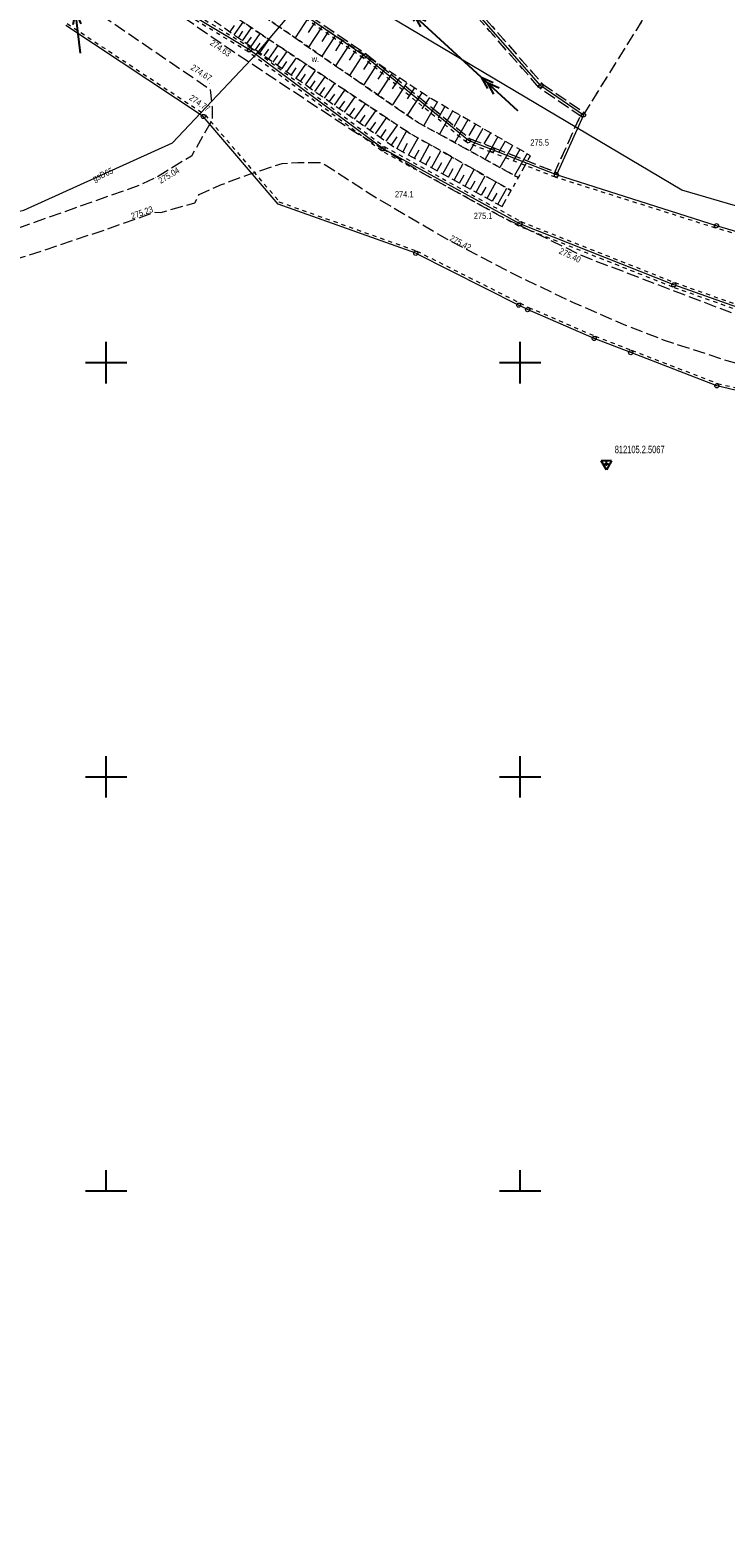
# Model space of a CAD drawing. Header units: metres. Extents: x 8374691 to 8380066, y 5527632 to 5531540.
# Tile 169 of 171: x 8377341 to 8377425, y 5529210 to 5529390. Entities that reach past the tile are written whole.
import ezdxf
from ezdxf.enums import TextEntityAlignment as Align

# ---------------------------------------------------------------- set-up
doc = ezdxf.new("R2010")
doc.units = ezdxf.units.M
doc.header["$MEASUREMENT"] = 0
for name, pattern in [('0.5_0.5', [1, 0.5, -0.5]), ('1.0_0.5', [1.5, 1, -0.5]), ('1.5_0.5', [2, 1.5, -0.5]), ('219-500', [0]), ('egkk-500', [2, 1.5, -0.5]), ('egug-500', [1, 0.5, -0.5]), ('suep_nn_500', [0]), ('suep_sn_500', [0])]:
    doc.linetypes.add(name, pattern=pattern)
doc.layers.get('0').update_dxf_attribs({"color": 2, "linetype": 'CONTINUOUS', "lineweight": 5})
for name, color, linetype in [('000 Inne (niezydentyfikowane)', 7, 'CONTINUOUS'), ('202-punkt graniczny', 7, 'CONTINUOUS'), ('203-punkt graniczny', 7, 'CONTINUOUS'), ('217-Granica konturu po granicy działki', 7, 'CONTINUOUS'), ('217-kontur klasyfikacyjny', 7, 'CONTINUOUS'), ('218-Granica użytku po granicy działki', 7, 'CONTINUOUS'), ('218-kontur użytku gruntowego', 7, 'CONTINUOUS'), ('219-działka ewidencyjna', 7, 'CONTINUOUS'), ('jezdnia', 7, 'CONTINUOUS'), ('pikieta naturalna', 7, 'CONTINUOUS'), ('pikieta sztuczna', 7, 'CONTINUOUS'), ('przewód elektroenergetyczny niskiego napięcia', 7, 'CONTINUOUS'), ('przewód elektroenergetyczny średniego napięcia', 7, 'CONTINUOUS'), ('przewód gazowy', 7, 'CONTINUOUS'), ('przewód gazowy-Atr1', 7, 'CONTINUOUS'), ('przewód kanalizacyjny', 7, 'CONTINUOUS'), ('rów melioracyjny (poligon)', 7, 'CONTINUOUS'), ('skarpa nieumocniona', 7, 'CONTINUOUS'), ('Szczegółowa osnowa geodezyjna wysokościowa', 7, 'CONTINUOUS'), ('Wstawianie ramki sekcyjnej z opisem', 7, 'CONTINUOUS')]:
    doc.layers.add(name, color=color, linetype=linetype)
for name, color, linetype, lineweight in [('pikieta naturalna-Atr2', 7, 'CONTINUOUS', 18), ('pikieta sztuczna-Atr2', 7, 'CONTINUOUS', 18), ('rów melioracyjny (poligon)-Atr17', 7, 'CONTINUOUS', 18), ('Szczegółowa osnowa geodezyjna wysokościowa-Atr103', 7, 'CONTINUOUS', 18)]:
    doc.layers.add(name, color=color, linetype=linetype, lineweight=lineweight)
doc.styles.get("Standard").update_dxf_attribs({"font": 'Working1250', "width": 0.75})

# ---------------------------------------------------------------- blocks, each defined once
blk = doc.blocks.new('202')
at = {"color": 0, "linetype": 'Continuous', "lineweight": 0}
blk.add_circle((0, 0), 0.25, dxfattribs=at)
blk = doc.blocks.new('203')
at = {"linetype": 'Continuous', "lineweight": 0}
h = blk.add_hatch(color=0, dxfattribs=at)
edge = h.paths.add_edge_path()
edge.add_arc((0, 0), 0.045, 0, 360)
blk = doc.blocks.new('SUEP2')
at = {"color": 0, "linetype": 'Continuous'}
for p, q in [((0, 0), (6.027, 0)), ((5.027, 0), (3.527, 0.5)), ((5.027, 0), (3.527, -0.5)), ((6.027, 0), (4.527, 0.5)), ((6.027, 0), (4.527, -0.5)), ((6.027, 0), (18.027, 0)), ((17.027, 0), (15.527, 0.5)), ((17.027, 0), (15.527, -0.5)), ((18.027, 0), (16.527, 0.5)), ((18.027, 0), (16.527, -0.5))]:
    blk.add_line(p, q, dxfattribs=at)
blk = doc.blocks.new('SUEP1')
at = {"color": 0, "linetype": 'Continuous'}
for p, q in [((0, 0), (5, 0)), ((5, 0), (3.5, 0.5)), ((5, 0), (3.5, -0.5)), ((5, 0), (15, 0)), ((15, 0), (13.5, 0.5)), ((15, 0), (13.5, -0.5))]:
    blk.add_line(p, q, dxfattribs=at)
blk = doc.blocks.new('PW01')
at = {"linetype": 'Continuous', "lineweight": 13}
h = blk.add_hatch(color=0, dxfattribs=at)
edge = h.paths.add_edge_path()
edge.add_arc((0, 0), 0.045, 0, 360)
blk = doc.blocks.new('OSSH')
at = {"color": 0}
for p, q in [((0, -0.721), (-0.624, 0.362)), ((0.626, 0.362), (-0.624, 0.362)), ((-0.25, 0), (0.25, 0)), ((0.626, 0.362), (0, -0.721)), ((0, -0.25), (0, 0.25))]:
    blk.add_line(p, q, dxfattribs=at)
blk = doc.blocks.new('RAMKA500K')
at = {"color": 0}
for p, q in [((150, 97.5), (150, 102.5)), ((200, 97.5), (200, 102.5)), ((147.5, 100), (152.5, 100)), ((197.5, 100), (202.5, 100)), ((150, 47.5), (150, 52.5)), ((200, 47.5), (200, 52.5)), ((147.5, 50), (152.5, 50)), ((197.5, 50), (202.5, 50)), ((150, 0), (150, 2.5)), ((200, 0), (200, 2.5)), ((147.5, 0), (152.5, 0)), ((197.5, 0), (202.5, 0))]:
    blk.add_line(p, q, dxfattribs=at)

msp = doc.modelspace()

# ---------------------------------------------------------------- linework, layer by layer
at = {"layer": '000 Inne (niezydentyfikowane)', "color": 7, "linetype": 'Continuous', "lineweight": 18, "flags": 128}
for points in [[(8377364.95, 5529389.94), (8377365.48, 5529390.69)], [(8377365.45, 5529389.59), (8377366.52, 5529391.11)], [(8377374.39, 5529391.62), (8377372.8, 5529389.21)], [(8377375.2, 5529391.09), (8377374.4, 5529389.87)], [(8377365.96, 5529389.23), (8377366.49, 5529390)], [(8377366.47, 5529388.87), (8377367.55, 5529390.42)], [(8377366.98, 5529388.51), (8377367.53, 5529389.29)], [(8377367.5, 5529388.15), (8377368.6, 5529389.72)], [(8377368.55, 5529387.41), (8377369.67, 5529389.01)], [(8377376.02, 5529390.55), (8377374.41, 5529388.1)], [(8377376.84, 5529390.01), (8377376.03, 5529388.78)], [(8377377.67, 5529389.46), (8377376.04, 5529386.98)], [(8377378.51, 5529388.92), (8377377.69, 5529387.66)], [(8377368.02, 5529387.78), (8377368.58, 5529388.57)], [(8377369.08, 5529387.04), (8377369.65, 5529387.84)], [(8377369.62, 5529386.66), (8377370.75, 5529388.29)], [(8377370.16, 5529386.28), (8377370.73, 5529387.1)], [(8377370.7, 5529385.9), (8377371.85, 5529387.55)], [(8377379.35, 5529388.36), (8377377.69, 5529385.84)], [(8377380.2, 5529387.8), (8377379.36, 5529386.53)], [(8377381.05, 5529387.24), (8377379.37, 5529384.68)], [(8377371.25, 5529385.52), (8377371.83, 5529386.35)], [(8377371.8, 5529385.13), (8377372.97, 5529386.81)], [(8377372.36, 5529384.74), (8377372.95, 5529385.58)], [(8377372.92, 5529384.35), (8377374.11, 5529386.05)], [(8377374.05, 5529383.55), (8377375.26, 5529385.28)], [(8377381.91, 5529386.68), (8377381.07, 5529385.39)], [(8377382.78, 5529386.11), (8377381.08, 5529383.51)], [(8377383.66, 5529385.53), (8377382.8, 5529384.22)], [(8377373.48, 5529383.95), (8377374.08, 5529384.81)], [(8377374.63, 5529383.15), (8377375.24, 5529384.02)], [(8377375.2, 5529382.74), (8377376.43, 5529384.5)], [(8377376.38, 5529381.92), (8377377.63, 5529383.7)], [(8377384.54, 5529384.95), (8377382.81, 5529382.32)], [(8377385.43, 5529384.37), (8377384.55, 5529383.04)], [(8377386.32, 5529383.78), (8377384.56, 5529381.11)], [(8377375.79, 5529382.33), (8377376.41, 5529383.22)], [(8377376.97, 5529381.51), (8377377.6, 5529382.4)], [(8377377.57, 5529381.09), (8377378.83, 5529382.9)], [(8377378.77, 5529380.24), (8377380.06, 5529382.08)], [(8377387.22, 5529383.19), (8377386.33, 5529381.84)], [(8377388.13, 5529382.59), (8377386.34, 5529379.88)], [(8377389.04, 5529382), (8377388.14, 5529380.63)], [(8377378.17, 5529380.67), (8377378.81, 5529381.58)], [(8377379.38, 5529379.81), (8377380.03, 5529380.74)], [(8377380, 5529379.38), (8377381.31, 5529381.25)], [(8377380.62, 5529378.94), (8377381.28, 5529379.89)], [(8377381.25, 5529378.51), (8377382.58, 5529380.4)], [(8377389.97, 5529381.44), (8377388.35, 5529378.61)], [(8377390.9, 5529380.91), (8377390.1, 5529379.5)], [(8377391.84, 5529380.37), (8377390.24, 5529377.58)], [(8377381.88, 5529378.06), (8377382.55, 5529379.02)], [(8377382.51, 5529377.62), (8377383.86, 5529379.54)], [(8377383.15, 5529377.17), (8377383.83, 5529378.14)], [(8377383.8, 5529376.72), (8377385.17, 5529378.67)], [(8377392.76, 5529379.85), (8377391.97, 5529378.46)], [(8377393.68, 5529379.32), (8377392.1, 5529376.56)], [(8377394.59, 5529378.8), (8377393.81, 5529377.42)], [(8377395.5, 5529378.28), (8377393.94, 5529375.55)], [(8377384.45, 5529376.26), (8377385.14, 5529377.25)], [(8377385.12, 5529375.82), (8377386.28, 5529377.93)], [(8377385.82, 5529375.43), (8377386.4, 5529376.48)], [(8377386.52, 5529375.05), (8377387.66, 5529377.13)], [(8377387.91, 5529374.29), (8377389.04, 5529376.36)], [(8377396.4, 5529377.76), (8377395.63, 5529376.41)], [(8377397.3, 5529377.25), (8377395.76, 5529374.55)], [(8377398.19, 5529376.74), (8377397.43, 5529375.4)], [(8377387.22, 5529374.67), (8377387.79, 5529375.71)], [(8377388.6, 5529373.91), (8377389.16, 5529374.94)], [(8377389.29, 5529373.53), (8377390.41, 5529375.58)], [(8377390.65, 5529372.78), (8377391.77, 5529374.82)], [(8377399.08, 5529376.23), (8377397.56, 5529373.57)], [(8377399.96, 5529375.73), (8377399.2, 5529374.4)], [(8377400.84, 5529375.23), (8377399.33, 5529372.6)], [(8377389.97, 5529373.16), (8377390.53, 5529374.18)], [(8377391.33, 5529372.41), (8377391.89, 5529373.42)], [(8377392.01, 5529372.04), (8377393.12, 5529374.06)], [(8377392.68, 5529371.67), (8377393.23, 5529372.67)], [(8377393.35, 5529371.3), (8377394.45, 5529373.3)], [(8377394.02, 5529370.93), (8377394.57, 5529371.93)], [(8377394.69, 5529370.57), (8377395.78, 5529372.55)], [(8377395.35, 5529370.2), (8377395.89, 5529371.19)], [(8377396.01, 5529369.84), (8377397.09, 5529371.81)], [(8377397.32, 5529369.12), (8377398.4, 5529371.07)], [(8377396.67, 5529369.48), (8377397.21, 5529370.46)]]:
    msp.add_lwpolyline(points, dxfattribs=at)
at = {"layer": '217-Granica konturu po granicy działki', "color": 3, "linetype": '1.5_0.5', "lineweight": 18}
for p, q in [((8377361.3683, 5529400.8384), (8377381.3983, 5529387.2684)), ((8377402.2744, 5529383.2223), (8377390.2244, 5529396.9823)), ((8377390.6756, 5529397.3777), (8377402.7256, 5529383.6177)), ((8377381.3983, 5529387.2684), (8377381.3983, 5529387.2684)), ((8377381.3983, 5529387.2684), (8377381.3983, 5529387.2684)), ((8377381.4196, 5529387.2525), (8377381.4196, 5529387.2525)), ((8377381.4196, 5529387.2525), (8377381.4196, 5529387.2525)), ((8377381.4196, 5529387.2525), (8377393.9396, 5529377.0325)), ((8377402.6695, 5529383.6675), (8377402.6695, 5529383.6675)), ((8377402.6695, 5529383.6675), (8377402.6695, 5529383.6675)), ((8377402.6695, 5529383.6675), (8377407.8195, 5529380.1375)), ((8377402.7256, 5529383.6177), (8377402.7256, 5529383.6177)), ((8377402.7256, 5529383.6177), (8377402.7256, 5529383.6177)), ((8377402.2744, 5529383.2223), (8377402.2744, 5529383.2223)), ((8377402.2744, 5529383.2223), (8377402.2744, 5529383.2223)), ((8377407.4805, 5529379.6425), (8377402.3305, 5529383.1725)), ((8377402.3305, 5529383.1725), (8377402.3305, 5529383.1725)), ((8377402.3305, 5529383.1725), (8377402.3305, 5529383.1725)), ((8377404.1067, 5529372.7836), (8377407.3767, 5529380.0136)), ((8377407.3767, 5529380.0136), (8377407.3767, 5529380.0136)), ((8377407.3767, 5529380.0136), (8377407.3767, 5529380.0136)), ((8377407.8195, 5529380.1375), (8377407.8195, 5529380.1375)), ((8377407.8195, 5529380.1375), (8377407.8195, 5529380.1375)), ((8377407.4805, 5529379.6425), (8377407.4805, 5529379.6425)), ((8377407.4805, 5529379.6425), (8377407.4805, 5529379.6425)), ((8377393.8583, 5529377.0796), (8377393.8583, 5529377.0796)), ((8377393.8583, 5529377.0796), (8377393.8583, 5529377.0796)), ((8377393.8583, 5529377.0796), (8377396.7483, 5529375.9596)), ((8377393.9396, 5529377.0325), (8377393.9396, 5529377.0325)), ((8377393.9396, 5529377.0325), (8377393.9396, 5529377.0325)), ((8377396.7483, 5529375.9596), (8377396.7483, 5529375.9596)), ((8377396.7483, 5529375.9596), (8377396.7483, 5529375.9596)), ((8377396.7489, 5529375.9596), (8377396.7489, 5529375.9596)), ((8377396.7489, 5529375.9596), (8377396.7489, 5529375.9596)), ((8377396.7489, 5529375.9596), (8377404.4889, 5529372.9396)), ((8377404.1067, 5529372.7836), (8377404.1067, 5529372.7836)), ((8377404.1067, 5529372.7836), (8377404.1067, 5529372.7836)), ((8377404.4889, 5529372.9396), (8377404.4889, 5529372.9396)), ((8377404.4889, 5529372.9396), (8377404.4889, 5529372.9396))]:
    msp.add_line(p, q, dxfattribs=at)
at = {"layer": '217-kontur klasyfikacyjny', "color": 92, "linetype": 'egkk-500', "lineweight": 18, "flags": 128}
msp.add_lwpolyline([(8377407.65, 5529379.89), (8377418.22, 5529396.85)], dxfattribs=at)
at = {"layer": '218-Granica użytku po granicy działki', "color": 3, "linetype": '0.5_0.5', "lineweight": 18}
for p, q in [((8377367.1658, 5529387.5126), (8377346.1458, 5529400.1226)), ((8377346.4542, 5529400.6374), (8377367.4742, 5529388.0274)), ((8377381.0617, 5529386.7716), (8377361.0317, 5529400.3416)), ((8377361.3683, 5529400.8384), (8377381.3983, 5529387.2684)), ((8377402.2744, 5529383.2223), (8377390.2244, 5529396.9823)), ((8377390.6756, 5529397.3777), (8377402.7256, 5529383.6177)), ((8377345.2653, 5529390.9405), (8377361.8853, 5529379.9705)), ((8377383.2612, 5529375.5791), (8377367.1412, 5529387.5291)), ((8377367.1412, 5529387.5291), (8377367.1412, 5529387.5291)), ((8377367.1412, 5529387.5291), (8377367.1412, 5529387.5291)), ((8377367.1658, 5529387.5126), (8377367.1658, 5529387.5126)), ((8377367.1658, 5529387.5126), (8377367.1658, 5529387.5126)), ((8377367.4742, 5529388.0274), (8377367.4742, 5529388.0274)), ((8377367.4742, 5529388.0274), (8377367.4742, 5529388.0274)), ((8377367.4988, 5529388.0109), (8377367.4988, 5529388.0109)), ((8377367.4988, 5529388.0109), (8377367.4988, 5529388.0109)), ((8377367.4988, 5529388.0109), (8377383.6188, 5529376.0609)), ((8377381.3983, 5529387.2684), (8377381.3983, 5529387.2684)), ((8377381.3983, 5529387.2684), (8377381.3983, 5529387.2684)), ((8377381.4196, 5529387.2525), (8377381.4196, 5529387.2525)), ((8377381.4196, 5529387.2525), (8377381.4196, 5529387.2525)), ((8377381.4196, 5529387.2525), (8377393.9396, 5529377.0325)), ((8377393.5604, 5529376.5675), (8377381.0404, 5529386.7875)), ((8377381.0404, 5529386.7875), (8377381.0404, 5529386.7875)), ((8377381.0404, 5529386.7875), (8377381.0404, 5529386.7875)), ((8377381.0617, 5529386.7716), (8377381.0617, 5529386.7716)), ((8377381.0617, 5529386.7716), (8377381.0617, 5529386.7716)), ((8377402.6695, 5529383.6675), (8377402.6695, 5529383.6675)), ((8377402.6695, 5529383.6675), (8377402.6695, 5529383.6675)), ((8377402.6695, 5529383.6675), (8377407.8195, 5529380.1375)), ((8377402.7256, 5529383.6177), (8377402.7256, 5529383.6177)), ((8377402.7256, 5529383.6177), (8377402.7256, 5529383.6177)), ((8377402.2744, 5529383.2223), (8377402.2744, 5529383.2223)), ((8377402.2744, 5529383.2223), (8377402.2744, 5529383.2223)), ((8377407.4805, 5529379.6425), (8377402.3305, 5529383.1725)), ((8377402.3305, 5529383.1725), (8377402.3305, 5529383.1725)), ((8377402.3305, 5529383.1725), (8377402.3305, 5529383.1725)), ((8377361.8853, 5529379.9705), (8377361.8853, 5529379.9705)), ((8377361.8853, 5529379.9705), (8377361.8853, 5529379.9705)), ((8377361.9483, 5529379.9147), (8377361.9483, 5529379.9147)), ((8377361.9483, 5529379.9147), (8377361.9483, 5529379.9147)), ((8377361.9483, 5529379.9147), (8377370.9783, 5529369.3347)), ((8377404.1067, 5529372.7836), (8377407.3767, 5529380.0136)), ((8377407.3767, 5529380.0136), (8377407.3767, 5529380.0136)), ((8377407.3767, 5529380.0136), (8377407.3767, 5529380.0136)), ((8377407.8195, 5529380.1375), (8377407.8195, 5529380.1375)), ((8377407.8195, 5529380.1375), (8377407.8195, 5529380.1375)), ((8377407.4805, 5529379.6425), (8377407.4805, 5529379.6425)), ((8377407.4805, 5529379.6425), (8377407.4805, 5529379.6425)), ((8377393.5604, 5529376.5675), (8377393.5604, 5529376.5675)), ((8377393.5604, 5529376.5675), (8377393.5604, 5529376.5675)), ((8377396.5317, 5529375.4004), (8377393.6417, 5529376.5204)), ((8377393.6417, 5529376.5204), (8377393.6417, 5529376.5204)), ((8377393.6417, 5529376.5204), (8377393.6417, 5529376.5204)), ((8377393.8583, 5529377.0796), (8377393.8583, 5529377.0796)), ((8377393.8583, 5529377.0796), (8377393.8583, 5529377.0796)), ((8377393.8583, 5529377.0796), (8377396.7483, 5529375.9596)), ((8377393.9396, 5529377.0325), (8377393.9396, 5529377.0325)), ((8377393.9396, 5529377.0325), (8377393.9396, 5529377.0325)), ((8377383.2612, 5529375.5791), (8377383.2612, 5529375.5791)), ((8377383.2612, 5529375.5791), (8377383.2612, 5529375.5791)), ((8377399.8357, 5529366.4869), (8377383.2957, 5529375.5569)), ((8377383.2957, 5529375.5569), (8377383.2957, 5529375.5569)), ((8377383.2957, 5529375.5569), (8377383.2957, 5529375.5569)), ((8377383.5843, 5529376.0831), (8377383.5843, 5529376.0831)), ((8377383.5843, 5529376.0831), (8377383.5843, 5529376.0831)), ((8377383.5843, 5529376.0831), (8377400.1243, 5529367.0131)), ((8377383.6188, 5529376.0609), (8377383.6188, 5529376.0609)), ((8377383.6188, 5529376.0609), (8377383.6188, 5529376.0609)), ((8377404.2711, 5529372.3804), (8377396.5311, 5529375.4004)), ((8377396.5311, 5529375.4004), (8377396.5311, 5529375.4004)), ((8377396.5311, 5529375.4004), (8377396.5311, 5529375.4004)), ((8377396.5317, 5529375.4004), (8377396.5317, 5529375.4004)), ((8377396.5317, 5529375.4004), (8377396.5317, 5529375.4004)), ((8377396.7483, 5529375.9596), (8377396.7483, 5529375.9596)), ((8377396.7483, 5529375.9596), (8377396.7483, 5529375.9596)), ((8377396.7489, 5529375.9596), (8377396.7489, 5529375.9596)), ((8377396.7489, 5529375.9596), (8377396.7489, 5529375.9596)), ((8377396.7489, 5529375.9596), (8377404.4889, 5529372.9396)), ((8377404.1067, 5529372.7836), (8377404.1067, 5529372.7836)), ((8377404.1067, 5529372.7836), (8377404.1067, 5529372.7836)), ((8377404.4889, 5529372.9396), (8377404.4889, 5529372.9396)), ((8377404.4889, 5529372.9396), (8377404.4889, 5529372.9396)), ((8377404.2711, 5529372.3804), (8377404.2711, 5529372.3804)), ((8377404.2711, 5529372.3804), (8377404.2711, 5529372.3804)), ((8377423.6294, 5529366.2441), (8377404.2894, 5529372.3741)), ((8377404.2894, 5529372.3741), (8377404.2894, 5529372.3741)), ((8377404.2894, 5529372.3741), (8377404.2894, 5529372.3741)), ((8377370.8508, 5529369.4226), (8377370.8508, 5529369.4226)), ((8377370.8508, 5529369.4226), (8377370.8508, 5529369.4226)), ((8377370.8508, 5529369.4226), (8377387.4908, 5529363.4826)), ((8377370.9783, 5529369.3347), (8377370.9783, 5529369.3347)), ((8377370.9783, 5529369.3347), (8377370.9783, 5529369.3347)), ((8377399.8357, 5529366.4869), (8377399.8357, 5529366.4869)), ((8377399.8357, 5529366.4869), (8377399.8357, 5529366.4869)), ((8377418.4596, 5529359.111), (8377399.8696, 5529366.471)), ((8377399.8696, 5529366.471), (8377399.8696, 5529366.471)), ((8377399.8696, 5529366.471), (8377399.8696, 5529366.471)), ((8377400.0904, 5529367.029), (8377400.0904, 5529367.029)), ((8377400.0904, 5529367.029), (8377400.0904, 5529367.029)), ((8377400.0904, 5529367.029), (8377418.6804, 5529359.669)), ((8377400.1243, 5529367.0131), (8377400.1243, 5529367.0131)), ((8377400.1243, 5529367.0131), (8377400.1243, 5529367.0131)), ((8377423.6294, 5529366.2441), (8377423.6294, 5529366.2441)), ((8377423.6294, 5529366.2441), (8377423.6294, 5529366.2441)), ((8377446.6654, 5529359.4623), (8377423.6354, 5529366.2423)), ((8377423.6354, 5529366.2423), (8377423.6354, 5529366.2423)), ((8377423.6354, 5529366.2423), (8377423.6354, 5529366.2423)), ((8377387.4908, 5529363.4826), (8377387.4908, 5529363.4826)), ((8377387.4908, 5529363.4826), (8377387.4908, 5529363.4826)), ((8377387.525, 5529363.4679), (8377387.525, 5529363.4679)), ((8377387.525, 5529363.4679), (8377387.525, 5529363.4679)), ((8377387.525, 5529363.4679), (8377399.965, 5529357.2079)), ((8377418.4596, 5529359.111), (8377418.4596, 5529359.111)), ((8377418.4596, 5529359.111), (8377418.4596, 5529359.111)), ((8377433.2498, 5529353.8671), (8377418.4698, 5529359.1071)), ((8377418.4698, 5529359.1071), (8377418.4698, 5529359.1071)), ((8377418.4698, 5529359.1071), (8377418.4698, 5529359.1071)), ((8377418.6702, 5529359.6729), (8377418.6702, 5529359.6729)), ((8377418.6702, 5529359.6729), (8377418.6702, 5529359.6729)), ((8377418.6702, 5529359.6729), (8377433.4502, 5529354.4329)), ((8377418.6804, 5529359.669), (8377418.6804, 5529359.669)), ((8377418.6804, 5529359.669), (8377418.6804, 5529359.669)), ((8377399.965, 5529357.2079), (8377399.965, 5529357.2079)), ((8377399.965, 5529357.2079), (8377399.965, 5529357.2079)), ((8377399.9653, 5529357.2079), (8377399.9653, 5529357.2079)), ((8377399.9653, 5529357.2079), (8377399.9653, 5529357.2079)), ((8377399.9653, 5529357.2079), (8377401.0353, 5529356.6679)), ((8377401.0191, 5529356.6754), (8377401.0191, 5529356.6754)), ((8377401.0191, 5529356.6754), (8377401.0191, 5529356.6754)), ((8377401.0191, 5529356.6754), (8377409.0591, 5529353.1954)), ((8377401.0353, 5529356.6679), (8377401.0353, 5529356.6679)), ((8377401.0353, 5529356.6679), (8377401.0353, 5529356.6679)), ((8377409.0483, 5529353.1999), (8377409.0483, 5529353.1999)), ((8377409.0483, 5529353.1999), (8377409.0483, 5529353.1999)), ((8377409.0483, 5529353.1999), (8377413.4683, 5529351.4899)), ((8377409.0591, 5529353.1954), (8377409.0591, 5529353.1954)), ((8377409.0591, 5529353.1954), (8377409.0591, 5529353.1954)), ((8377413.468, 5529351.4899), (8377413.468, 5529351.4899)), ((8377413.468, 5529351.4899), (8377413.468, 5529351.4899)), ((8377413.468, 5529351.4899), (8377423.868, 5529347.4799)), ((8377413.4683, 5529351.4899), (8377413.4683, 5529351.4899)), ((8377413.4683, 5529351.4899), (8377413.4683, 5529351.4899)), ((8377423.8293, 5529347.4919), (8377423.8293, 5529347.4919)), ((8377423.8293, 5529347.4919), (8377423.8293, 5529347.4919)), ((8377423.8293, 5529347.4919), (8377440.9893, 5529343.4119)), ((8377423.868, 5529347.4799), (8377423.868, 5529347.4799)), ((8377423.868, 5529347.4799), (8377423.868, 5529347.4799))]:
    msp.add_line(p, q, dxfattribs=at)
at = {"layer": '218-kontur użytku gruntowego', "color": 3, "linetype": 'egug-500', "lineweight": 18, "flags": 128}
msp.add_lwpolyline([(8377407.65, 5529379.89), (8377418.22, 5529396.85)], dxfattribs=at)
at = {"layer": '219-działka ewidencyjna', "color": 7, "linetype": '219-500', "lineweight": 18, "flags": 128}
for points in [[(8377367.32, 5529387.77), (8377346.3, 5529400.38)], [(8377381.23, 5529387.02), (8377361.2, 5529400.59)], [(8377402.5, 5529383.42), (8377390.45, 5529397.18)], [(8377361.72, 5529379.72), (8377345.1, 5529390.69)], [(8377383.44, 5529375.82), (8377367.32, 5529387.77)], [(8377393.75, 5529376.8), (8377381.23, 5529387.02)], [(8377407.65, 5529379.89), (8377402.5, 5529383.42)], [(8377407.65, 5529379.89), (8377404.38, 5529372.66)], [(8377370.75, 5529369.14), (8377361.72, 5529379.72)], [(8377396.64, 5529375.68), (8377393.75, 5529376.8)], [(8377399.98, 5529366.75), (8377383.44, 5529375.82)], [(8377404.38, 5529372.66), (8377396.64, 5529375.68)], [(8377423.72, 5529366.53), (8377404.38, 5529372.66)], [(8377387.39, 5529363.2), (8377370.75, 5529369.14)], [(8377418.57, 5529359.39), (8377399.98, 5529366.75)], [(8377446.75, 5529359.75), (8377423.72, 5529366.53)], [(8377387.39, 5529363.2), (8377399.83, 5529356.94)], [(8377433.35, 5529354.15), (8377418.57, 5529359.39)], [(8377400.9, 5529356.4), (8377399.83, 5529356.94)], [(8377408.94, 5529352.92), (8377400.9, 5529356.4)], [(8377413.36, 5529351.21), (8377408.94, 5529352.92)], [(8377423.76, 5529347.2), (8377413.36, 5529351.21)], [(8377440.92, 5529343.12), (8377423.76, 5529347.2)]]:
    msp.add_lwpolyline(points, dxfattribs=at)
at = {"layer": 'jezdnia', "color": 7, "linetype": '1.5_0.5', "lineweight": 18, "flags": 128}
msp.add_lwpolyline([(8377271.68, 5529494.2), (8377273.09, 5529490.35), (8377277.16, 5529481.46), (8377285.2, 5529468.73), (8377287.39, 5529465.53), (8377290.29, 5529460.98), (8377292.91, 5529457.08), (8377307.38, 5529433.92), (8377310.72, 5529429.36), (8377313.93, 5529425.79), (8377320.6, 5529417.47), (8377325.37, 5529411.15), (8377329.71, 5529406.95), (8377334.24, 5529403.03), (8377340.62, 5529398.14), (8377349.64, 5529391.82), (8377360.4, 5529384.47), (8377362.54, 5529383), (8377362.77, 5529380.92), (8377362.8, 5529379.34), (8377360.29, 5529374.94), (8377355.97, 5529372.32), (8377354.04, 5529371.41), (8377339.71, 5529366.36), (8377328.22, 5529363.13), (8377319.37, 5529361.35), (8377310.5, 5529360.48), (8377293.63, 5529360.9), (8377278.2, 5529361.93), (8377257.62, 5529363.2), (8377257.99, 5529359.59), (8377260.58, 5529359.52), (8377277.38, 5529358.72), (8377288.38, 5529357.61), (8377294.03, 5529357.27), (8377309.78, 5529356.91), (8377312.67, 5529356.92), (8377313.35, 5529356.09), (8377318.78, 5529356.47), (8377319.73, 5529357.63), (8377329.56, 5529359.72), (8377340.52, 5529362.94), (8377349.93, 5529366.07), (8377355.84, 5529368.15), (8377356.58, 5529368.12), (8377360.71, 5529369.31), (8377361.2, 5529370.29), (8377363.92, 5529371.49), (8377367.31, 5529372.76), (8377371.24, 5529374.06), (8377373.14, 5529374.17), (8377376.04, 5529374.16), (8377382.64, 5529369.9), (8377391.2, 5529364.89), (8377399.1, 5529360.76), (8377406.32, 5529357.3), (8377412.73, 5529354.53), (8377417.41, 5529352.72), (8377424.97, 5529350.27), (8377429.84, 5529348.86), (8377433.33, 5529347.99), (8377443.04, 5529345.94), (8377476.29, 5529340.8), (8377486.19, 5529338.9), (8377498.35, 5529336.25), (8377505.49, 5529334.63), (8377519.27, 5529331.1), (8377530.71, 5529327.52), (8377541.92, 5529323.2), (8377548.17, 5529320.09), (8377550.82, 5529318.55), (8377554.02, 5529316.28), (8377560.23, 5529311.22), (8377568.15, 5529303.63), (8377573.63, 5529297.78), (8377582.27, 5529288.11), (8377595.13, 5529273.07), (8377602.39, 5529264.48), (8377612.38, 5529256.62), (8377625.35, 5529249.23), (8377641.31, 5529243.74), (8377662.55, 5529240.24), (8377666.42, 5529239.47), (8377680.68, 5529238.14), (8377707.38, 5529235.07), (8377730.88, 5529231.93), (8377752.71, 5529228.55), (8377759.57, 5529227.45), (8377775.54, 5529225.72), (8377785.04, 5529224.93), (8377808.61, 5529221.11), (8377825.72, 5529216.76), (8377829.33, 5529211.76), (8377829.82, 5529205.9), (8377827.62, 5529179.71), (8377826.35, 5529153.6), (8377826.36, 5529123.31), (8377827.46, 5529096.16), (8377827.61, 5529090.61), (8377830.02, 5529050.44), (8377830.44, 5529043.06), (8377830.85, 5529028.42), (8377831.68, 5529016.05), (8377832.83, 5528994.24), (8377832.7, 5528989.5), (8377832.12, 5528980.65), (8377829.62, 5528973.22), (8377824.42, 5528967.27), (8377816.93, 5528964.78), (8377798.89, 5528965.76), (8377793.83, 5528966.19), (8377784.74, 5528966.69), (8377745.31, 5528967.02), (8377718.06, 5528965.82), (8377699.01, 5528964.05), (8377672.54, 5528959.26), (8377661.93, 5528955.65), (8377653.27, 5528950.85), (8377646.01, 5528944.39), (8377636.61, 5528933.34), (8377633.62, 5528929.96), (8377622.89, 5528916.7), (8377610.49, 5528902.27), (8377598.47, 5528892.15), (8377577.56, 5528879.38), (8377571.77, 5528875.88), (8377552.82, 5528864.22), (8377533.45, 5528852.06), (8377528.65, 5528849.2), (8377515.85, 5528841.62), (8377504.66, 5528835.13), (8377496.19, 5528832.43), (8377485.44, 5528831.28), (8377459.38, 5528832.23), (8377452.64, 5528832.27), (8377443.12, 5528832.07), (8377433.88, 5528830.97), (8377392.8, 5528819.04), (8377393, 5528816.12), (8377433.22, 5528828.16), (8377449.87, 5528829.17), (8377457.25, 5528829.32), (8377468.18, 5528828.82), (8377486.3, 5528828.43), (8377498.63, 5528829.9), (8377508.13, 5528833.33), (8377523.79, 5528842.53), (8377563.07, 5528867.32), (8377583.59, 5528879.71), (8377602.09, 5528890.87), (8377612.41, 5528899.65), (8377625.08, 5528914.44), (8377631.07, 5528921.38), (8377636.09, 5528927.85), (8377645.65, 5528939.96), (8377654.52, 5528948.04), (8377661.78, 5528952.15), (8377673.75, 5528956.5), (8377699.42, 5528961.21), (8377718.02, 5528962.99), (8377739.66, 5528963.7), (8377745.62, 5528963.77), (8377751.38, 5528963.85), (8377761, 5528963.96), (8377779.76, 5528963.51), (8377796.51, 5528962.37), (8377814.88, 5528961), (8377823.2, 5528962.07), (8377828.64, 5528964.63), (8377830.73, 5528964.14), (8377832.4, 5528963.21), (8377833.06, 5528961.59), (8377835.35, 5528962.26), (8377834.36, 5528969.06), (8377834.85, 5528975.19), (8377836.08, 5528985.57), (8377835.94, 5528992.84), (8377835.2, 5529006.33), (8377834.39, 5529022.73), (8377834.21, 5529027.61), (8377832.76, 5529053.23), (8377830.9, 5529089.04), (8377830.5, 5529097.65), (8377830.11, 5529102.98), (8377829.41, 5529119.19), (8377829.45, 5529150.27), (8377830.66, 5529175.7), (8377831, 5529180.08), (8377832.03, 5529194.38), (8377832.68, 5529205.51), (8377833.83, 5529209.79), (8377837.71, 5529213.54), (8377847.17, 5529209.52), (8377850.04, 5529208.2), (8377869.55, 5529196.94), (8377883.81, 5529186.49), (8377905.08, 5529168.61), (8377909.2, 5529165), (8377919.18, 5529155.95), (8377933.23, 5529141.08), (8377936.45, 5529136.47), (8377946.75, 5529124.3), (8377958.87, 5529108.07), (8377961.61, 5529102.96), (8377964.51, 5529089.36), (8377964.43, 5529068.81), (8377962.28, 5529040.63), (8377960.5, 5529019.91), (8377960.29, 5529015.11), (8377961.41, 5529001.82), (8377963.7, 5529005.59), (8377963.42, 5529006.78), (8377963.68, 5529020.89), (8377966.62, 5529051.18), (8377967.62, 5529065.33), (8377968.2, 5529081.18), (8377967.88, 5529091.69), (8377965.01, 5529102.85), (8377960.56, 5529111.71), (8377950.21, 5529125.56), (8377935.8, 5529143.13), (8377928.54, 5529151.77), (8377903.66, 5529175.76), (8377870.81, 5529200.61), (8377848.38, 5529213.61), (8377832.27, 5529220.36), (8377811.06, 5529226.4), (8377780.42, 5529230.83), (8377751.75, 5529234.36), (8377731.48, 5529236.9), (8377708.29, 5529239.83), (8377689.3, 5529242.18), (8377680.34, 5529243.11), (8377667.12, 5529244.54), (8377641.02, 5529248.63), (8377635.36, 5529250.59), (8377627.04, 5529254.12), (8377617.8, 5529259), (8377615.35, 5529260.72), (8377603.96, 5529269.8), (8377592.16, 5529284.87), (8377568.4, 5529311.28), (8377562.76, 5529316.94), (8377551.01, 5529325.25), (8377534.66, 5529332.26), (8377502.34, 5529341.89), (8377486.05, 5529344.84), (8377468.09, 5529347.18), (8377439.38, 5529351.86), (8377428.12, 5529355.03), (8377407.8, 5529362.76), (8377397.57, 5529367.7), (8377387.9, 5529373.05), (8377379.62, 5529378.07), (8377365.4, 5529387.49), (8377357.36, 5529393.01), (8377344.61, 5529401.57), (8377334.2, 5529410.46), (8377324.72, 5529419.77), (8377317.47, 5529428.58), (8377313.76, 5529432.26), (8377302.36, 5529450.7), (8377300.13, 5529453.65), (8377293.17, 5529465.59), (8377287.84, 5529474.21), (8377279.81, 5529487.65), (8377275.35, 5529499.55), (8377269.32, 5529519.92), (8377263.89, 5529530.95), (8377255.61, 5529541.14), (8377243.22, 5529550.24), (8377218.23, 5529559.76), (8377214.59, 5529560.77), (8377187.89, 5529567.83), (8377168.23, 5529576.14), (8377157.98, 5529580.7), (8377152.41, 5529584.87), (8377147.2, 5529591.69), (8377142.59, 5529603.11), (8377139.29, 5529598.16), (8377139.33, 5529595.86), (8377141.95, 5529589.55), (8377144.19, 5529585.54), (8377152.07, 5529577.73), (8377156.83, 5529574.62), (8377161.79, 5529572.41), (8377176.16, 5529566.72), (8377196.25, 5529559.87), (8377225.37, 5529551.08), (8377234.8, 5529547.72), (8377242.89, 5529543.84), (8377248.7, 5529539.8), (8377253.76, 5529534.99), (8377257.53, 5529530.3), (8377261.2, 5529524.35), (8377264.32, 5529517.13), (8377266.94, 5529508.46), (8377269.2, 5529499.45)], close=True, dxfattribs=at)
at = {"layer": 'przewód elektroenergetyczny niskiego napięcia', "color": 1, "linetype": 'suep_nn_500', "lineweight": 18, "flags": 128}
msp.add_lwpolyline([(8377346.87, 5529387.38), (8377341.63, 5529430.35)], dxfattribs=at)
at = {"layer": 'przewód elektroenergetyczny średniego napięcia', "color": 1, "linetype": 'suep_sn_500', "lineweight": 18, "flags": 128}
msp.add_lwpolyline([(8377324.63, 5529449.25), (8377399.73, 5529380.41)], dxfattribs=at)
at = {"layer": 'przewód gazowy', "color": 52, "linetype": 'Continuous', "lineweight": 18, "flags": 128}
msp.add_lwpolyline([(8377168.65, 5529338.37), (8377189.61, 5529346.45), (8377212.15, 5529350.24), (8377238.33, 5529353.26), (8377253.17, 5529354.1), (8377266.47, 5529353.8), (8377284.09, 5529354.43), (8377284.11, 5529366.36), (8377296.54, 5529365.5), (8377309.89, 5529364.81), (8377322.27, 5529364.42), (8377340.05, 5529368.4), (8377358.01, 5529376.53), (8377368.17, 5529387.31), (8377381.93, 5529403.5)], dxfattribs=at)
at = {"layer": 'przewód kanalizacyjny', "color": 34, "linetype": 'Continuous', "lineweight": 18, "flags": 128}
msp.add_lwpolyline([(8377551.89, 5529351.87), (8377515.18, 5529350.92), (8377514.49, 5529351.03), (8377489.8, 5529354.93), (8377476.75, 5529357), (8377449.33, 5529362.14), (8377419.53, 5529370.81), (8377377.81, 5529395.61), (8377374.37, 5529397.66), (8377356.52, 5529408.27), (8377328.08, 5529441.98), (8377308.64, 5529469.19), (8377307.85, 5529471.19), (8377306.2, 5529475.39), (8377297.63, 5529497.2), (8377294.8, 5529503.81), (8377290.74, 5529507.88), (8377279.45, 5529519.21), (8377270.85, 5529527.86)], dxfattribs=at)
at = {"layer": 'rów melioracyjny (poligon)', "color": 7, "linetype": '0.5_0.5', "lineweight": 18, "flags": 128}
msp.add_lwpolyline([(8377300.17, 5529469.6), (8377297.85, 5529468.92), (8377298.98, 5529467.1), (8377300.62, 5529463.65), (8377303.39, 5529458.1), (8377304.94, 5529455.15), (8377313.88, 5529440.34), (8377328.06, 5529420.39), (8377335.46, 5529412.81), (8377347.32, 5529403.91), (8377386.45, 5529377.82), (8377398.9, 5529370.79), (8377399.78, 5529372.34), (8377399.45, 5529372.53), (8377387.53, 5529379.06), (8377347.68, 5529406.53), (8377336.72, 5529414.78), (8377329.48, 5529421.72), (8377315.54, 5529440.63), (8377306.25, 5529456.14), (8377303.51, 5529463.15), (8377300.65, 5529468.71)], close=True, dxfattribs=at)
at = {"layer": 'skarpa nieumocniona', "color": 7, "linetype": '1.0_0.5', "lineweight": 18, "flags": 128}
for points in [[(8377302.15, 5529470.19), (8377300.17, 5529469.6), (8377300.65, 5529468.71), (8377303.51, 5529463.15), (8377306.25, 5529456.14), (8377315.54, 5529440.63), (8377329.48, 5529421.72), (8377336.72, 5529414.78), (8377347.68, 5529406.53), (8377387.53, 5529379.06), (8377399.45, 5529372.53), (8377399.78, 5529372.34), (8377401.27, 5529374.98), (8377389.29, 5529381.83), (8377349.31, 5529408.1), (8377337.9, 5529416.06), (8377330.36, 5529423.18), (8377316.87, 5529441.87), (8377308.38, 5529457.48), (8377307.41, 5529459.78), (8377304.72, 5529465.44)], [(8377302.15, 5529470.19), (8377300.17, 5529469.6), (8377300.65, 5529468.71), (8377303.51, 5529463.15), (8377306.25, 5529456.14), (8377315.54, 5529440.63), (8377329.48, 5529421.72), (8377336.72, 5529414.78), (8377347.68, 5529406.53), (8377387.53, 5529379.06), (8377399.45, 5529372.53), (8377399.78, 5529372.34), (8377401.27, 5529374.98), (8377389.29, 5529381.83), (8377349.31, 5529408.1), (8377337.9, 5529416.06), (8377330.36, 5529423.18), (8377316.87, 5529441.87), (8377308.38, 5529457.48), (8377307.41, 5529459.78), (8377304.72, 5529465.44)], [(8377397.81, 5529368.85), (8377398.9, 5529370.79), (8377386.45, 5529377.82), (8377347.32, 5529403.91), (8377335.46, 5529412.81), (8377328.06, 5529420.39), (8377313.88, 5529440.34), (8377304.94, 5529455.15), (8377303.39, 5529458.1), (8377300.62, 5529463.65), (8377298.98, 5529467.1), (8377297.85, 5529468.92), (8377296.22, 5529468.44), (8377296.57, 5529466.69), (8377300.69, 5529458.61), (8377303.01, 5529454.01), (8377311.96, 5529439.27), (8377326.73, 5529419.36), (8377334.58, 5529411.64), (8377346.62, 5529402.79), (8377384.92, 5529375.93)], [(8377397.81, 5529368.85), (8377398.9, 5529370.79), (8377386.45, 5529377.82), (8377347.32, 5529403.91), (8377335.46, 5529412.81), (8377328.06, 5529420.39), (8377313.88, 5529440.34), (8377304.94, 5529455.15), (8377303.39, 5529458.1), (8377300.62, 5529463.65), (8377298.98, 5529467.1), (8377297.85, 5529468.92), (8377296.22, 5529468.44), (8377296.57, 5529466.69), (8377300.69, 5529458.61), (8377303.01, 5529454.01), (8377311.96, 5529439.27), (8377326.73, 5529419.36), (8377334.58, 5529411.64), (8377346.62, 5529402.79), (8377384.92, 5529375.93)]]:
    msp.add_lwpolyline(points, close=True, dxfattribs=at)

# ---------------------------------------------------------------- block references
at = {"layer": '202-punkt graniczny', "color": 7, "linetype": 'Continuous', "lineweight": 18}
for p in [(8377367.32, 5529387.77), (8377381.23, 5529387.02), (8377402.5, 5529383.42), (8377361.72, 5529379.72), (8377407.65, 5529379.89), (8377393.75, 5529376.8), (8377383.44, 5529375.82), (8377396.64, 5529375.68), (8377404.38, 5529372.66), (8377399.98, 5529366.75), (8377423.72, 5529366.53), (8377387.39, 5529363.2), (8377418.57, 5529359.39), (8377399.83, 5529356.94), (8377400.9, 5529356.4), (8377408.94, 5529352.92), (8377413.36, 5529351.21), (8377423.76, 5529347.2)]:
    msp.add_blockref('202', p, dxfattribs=at)
at = {"layer": '203-punkt graniczny', "color": 7, "linetype": 'Continuous', "lineweight": 18}
msp.add_blockref('203', (8377370.75, 5529369.14), dxfattribs=at)
at = {"layer": 'pikieta naturalna', "color": 7, "linetype": 'Continuous', "lineweight": 13}
for p in [(8377401.18, 5529375.03), (8377383.41, 5529369.47), (8377397.67, 5529368.92)]:
    msp.add_blockref('PW01', p, dxfattribs=at)
at = {"layer": 'pikieta sztuczna', "color": 7, "linetype": 'Continuous', "lineweight": 13}
for p in [(8377365.4, 5529387.49), (8377362.49, 5529383.71), (8377362.77, 5529380.92), (8377355.97, 5529372.32), (8377355.84, 5529368.15), (8377391.2, 5529364.89), (8377407.8, 5529362.76)]:
    msp.add_blockref('PW01', p, dxfattribs=at)
at = {"layer": 'przewód elektroenergetyczny niskiego napięcia', "color": 1, "linetype": 'Continuous', "lineweight": 18, "rotation": 96.95299999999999}
msp.add_blockref('SUEP1', (8377346.87, 5529387.38), dxfattribs=at)
at = {"layer": 'przewód elektroenergetyczny średniego napięcia', "color": 1, "linetype": 'Continuous', "lineweight": 18, "rotation": 137.49}
msp.add_blockref('SUEP2', (8377399.73, 5529380.41), dxfattribs=at)
at = {"layer": 'Szczegółowa osnowa geodezyjna wysokościowa', "color": 7, "linetype": 'Continuous', "lineweight": 18}
msp.add_blockref('OSSH', (8377410.43, 5529337.8), dxfattribs=at)
at = {"layer": 'Wstawianie ramki sekcyjnej z opisem', "color": 7, "linetype": 'Continuous', "lineweight": 13}
msp.add_blockref('RAMKA500K', (8377200, 5529250), dxfattribs=at)

# ---------------------------------------------------------------- texts
at = {"layer": 'pikieta naturalna-Atr2', "color": 7, "width": 0.75}
for s, p in [('275.5', (8377401.23, 5529376.2)), ('274.1', (8377384.87, 5529369.96))]:
    msp.add_text(s, height=0.75, dxfattribs=at).set_placement(p)
msp.add_text('275.1', height=0.75, dxfattribs=at).set_placement((8377396.65, 5529368.1), align=Align.TOP_RIGHT)
at = {"layer": 'pikieta sztuczna-Atr2', "color": 7, "width": 0.75}
for s, rotation, p in [('274.63', 325.528, (8377365.15, 5529387.49)), ('274.77', 325.688, (8377362.63, 5529380.87)), ('275.40', 334.224, (8377407.42, 5529362.7))]:
    msp.add_text(s, height=0.75, rotation=rotation, dxfattribs=at).set_placement(p, align=Align.TOP_RIGHT)
for s, rotation, p in [('274.67', 326.859, (8377362.43, 5529383.94)), ('275.23', 19.389, (8377355.73, 5529368.22))]:
    msp.add_text(s, height=0.75, rotation=rotation, dxfattribs=at).set_placement(p, align=Align.RIGHT)
msp.add_text('275.04', height=0.75, rotation=31.236, dxfattribs=at).set_placement((8377356.19, 5529372.22), align=Align.TOP_LEFT)
msp.add_text('275.42', height=0.75, rotation=332.4, dxfattribs=at).set_placement((8377391.4, 5529364.78))
at = {"layer": 'przewód gazowy-Atr1', "color": 40, "width": 0.75}
msp.add_text('gsD65', height=0.75, rotation=24.355, dxfattribs=at).set_placement((8377349.58, 5529372.71), align=Align.MIDDLE_CENTER)
at = {"layer": 'rów melioracyjny (poligon)-Atr17', "color": 7, "width": 0.75}
msp.add_text('w.', height=0.75, dxfattribs=at).set_placement((8377374.81, 5529386.29))
at = {"layer": 'Szczegółowa osnowa geodezyjna wysokościowa-Atr103', "color": 7, "width": 0.75}
msp.add_text('812105.2.5067', height=0.9, dxfattribs=at).set_placement((8377411.43, 5529338.8), align=Align.BOTTOM_LEFT)

doc.saveas('drawing.dxf')
